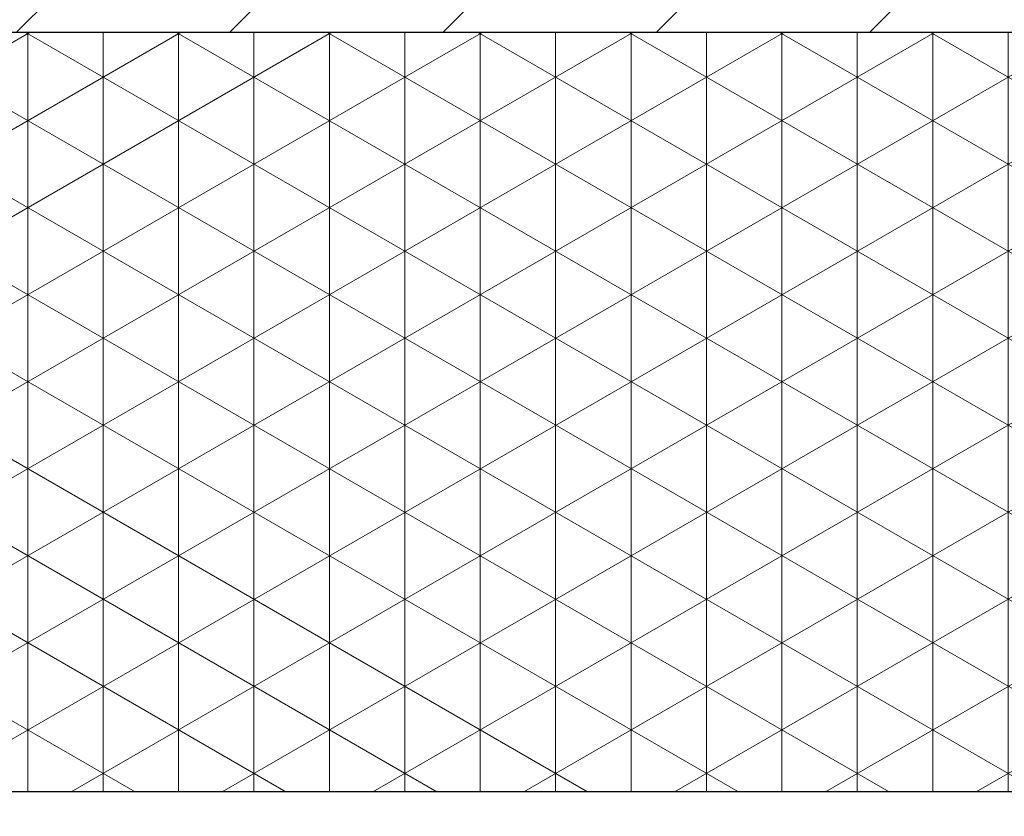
# Model space of a CAD drawing. Header units: millimetres. Extents: x -48448 to 452754, y -13941 to 17062.
# Tile 177 of 256: x 15151 to 15172, y 3602 to 3618. Entities that reach past the tile are written whole.
import ezdxf

# ---------------------------------------------------------------- set-up
doc = ezdxf.new("R2010")
doc.units = ezdxf.units.MM

msp = doc.modelspace()

# ---------------------------------------------------------------- hatches: boundary and pattern name
at = {"lineweight": 5}
h = msp.add_hatch(dxfattribs=at)
h.set_pattern_fill('ANSI31', color=256)
h.set_pattern_definition([(45, (-47770.6976, -3756.4557), (-2.24506403, 2.24506403), [])])
h.paths.add_polyline_path([(15251.382, 3620.086), (15091.382, 3620.086), (15091.382, 3618.086), (15251.382, 3618.086)])
h = msp.add_hatch(dxfattribs=at)
h.set_pattern_fill('NET3', color=256, scale=0.5, angle=90)
h.set_pattern_definition([(90, (-47770.6976, -3756.4557), (-1.5875, 1e-16), []), (150, (-47770.6976, -3756.4557), (-0.79375, -1.37481533), []), (210, (-47770.6976, -3756.4557), (0.79375, -1.37481533), [])])
h.paths.add_polyline_path([(15211.382, 3618.086), (15131.382, 3618.086), (15131.382, 3602.086), (15211.382, 3602.086)])
h = msp.add_hatch()
h.set_pattern_fill('ANSI33', color=256, scale=50)
h.set_pattern_definition([(45, (-70561.63, 42313.1), (-224.5064, 224.5064), []), (45, (-70337.12, 42313.1), (-224.5064, 224.5064), [158.75, -79.375])])
h.paths.add_polyline_path([(14973.883, 2462.632), (15373.883, 2462.632), (15373.883, 3568.084), (15362.869, 3568.086), (15362.869, 3602.086), (14973.883, 3602.086)])

# ---------------------------------------------------------------- linework, layer by layer
for p, q in [((14973.883, 3618.086), (15376.469, 3618.086)), ((15362.869, 3602.086), (14973.883, 3602.086)), ((15362.869, 3602.086), (14973.883, 3602.086))]:
    msp.add_line(p, q)
msp.add_lwpolyline([(15091.382, 3618.086), (15251.382, 3618.086), (15251.382, 3620.086), (15091.382, 3620.086)], close=True)
msp.add_lwpolyline([(15131.382, 3602.086), (15211.382, 3602.086), (15211.382, 3618.086), (15131.382, 3618.086)], close=True, dxfattribs=at)

doc.saveas('drawing.dxf')
